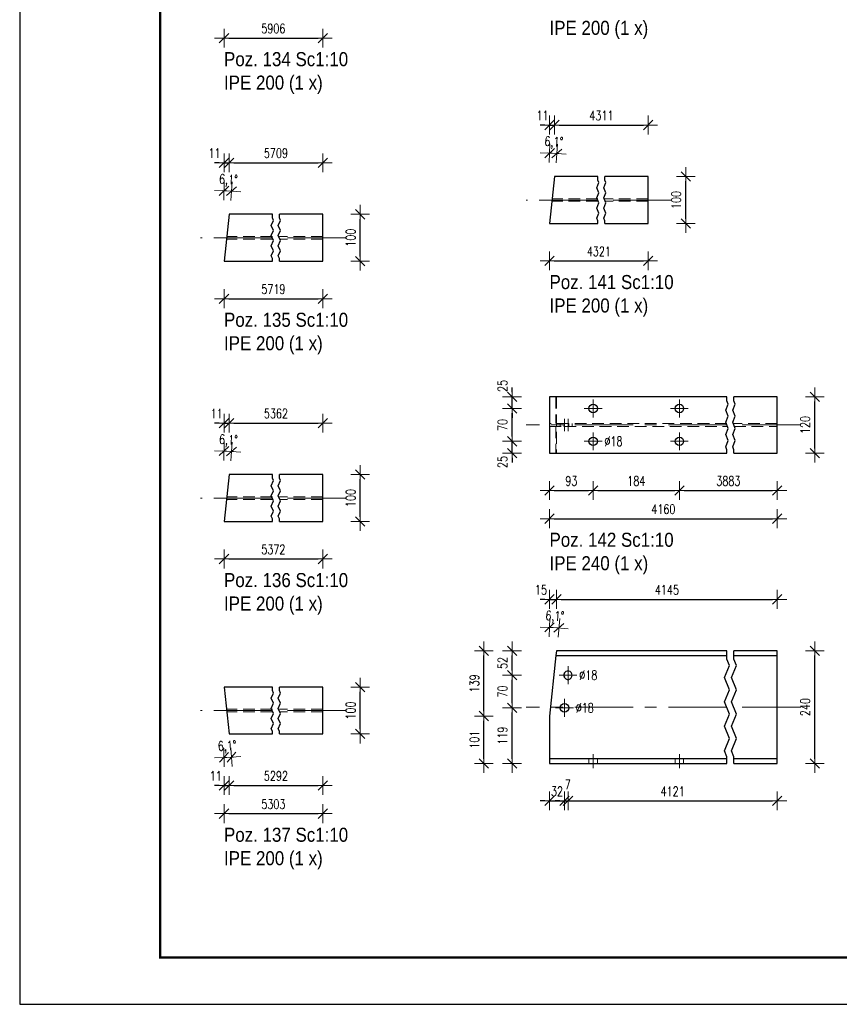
# Model space of a CAD drawing. Header units: millimetres. Extents: x -162 to 500, y 16347 to 16842.
# Tile 1 of 14: x -156 to 19, y 16347 to 16557. Entities that reach past the tile are written whole.
import ezdxf

# ---------------------------------------------------------------- set-up
doc = ezdxf.new("R2010")
doc.units = ezdxf.units.MM
doc.header["$LTSCALE"] = 10
doc.linetypes.add('HIDDEN', pattern=[0.375, 0.25, -0.125])
doc.linetypes.add('MITTE', pattern=[2, 1.25, -0.25, 0.25, -0.25])
doc.layers.get('Defpoints').update_dxf_attribs({"color": 1})
doc.layers.add('_FORMATKA', color=8, linetype='Continuous', plot=False)
for name, color, linetype, lineweight in [('_RAMKA', 7, 'Continuous', 35), ('PS_DIM', 4, 'Continuous', 13), ('PS_Hidden', 2, 'HIDDEN', 9), ('PS_Mid', 5, 'MITTE', 15), ('PS_Shape', 161, 'Continuous', 30), ('PS_SOLID', 7, 'Continuous', 30), ('PS_TEXT', 3, 'Continuous', 18)]:
    doc.layers.add(name, color=color, linetype=linetype, lineweight=lineweight)
doc.styles.add('gil', font='txt', dxfattribs={"width": 0.9})
doc.styles.add('simplex', font='simplex.shx', dxfattribs={"width": 0.75})
doc.dimstyles.new('1_10_PRZ_DS1-LS10', dxfattribs={"dimtxt": 2, "dimasz": 1, "dimexe": 2, "dimexo": 5, "dimgap": 1, "dimtad": 1, "dimdec": 0, "dimlfac": 10, "dimtxsty": 'simplex', "dimblk": 'dimznak', "dimcen": 2, "dimse1": 1, "dimse2": 1, "dimclrt": 3, "dimadec": 1, "dimazin": 0, "dimtfac": 1, "dimtdec": 0, "dimtix": 1, "dimtmove": 2, "dimatfit": 3, "dimldrblk": 'dim-grot', "dimfxl": 1, "dimarcsym": 0})

# ---------------------------------------------------------------- blocks, each defined once
blk = doc.blocks.new('dim-grot')
blk.add_hatch(color=256).paths.add_polyline_path([(0, 0), (-2, 0.5), (-2, -0.5)])
blk.add_lwpolyline([(0, 0), (-2, 0.5), (-2, -0.5), (0, 0)])
blk = doc.blocks.new('dimznak')
at = {"color": 0}
for points in [[(-2, 0), (2, 0)], [(0, 2), (0, -2)]]:
    blk.add_lwpolyline(points, dxfattribs=at)
at = {"color": 2}
blk.add_lwpolyline([(1, 1), (-1, -1)], dxfattribs=at)
blk = doc.blocks.new('*D33')
at = {"layer": 'Defpoints', "color": 0, "transparency": 16777216}
for p in [(-111.72, 16526.14), (-111.72, 16515.14), (-112.79, 16505.14)]:
    blk.add_point(p, dxfattribs=at)
at = {"layer": 'PS_DIM', "color": 0, "lineweight": -2, "transparency": 16777216}
for p, q in [((-113.79, 16526.14), (-114.79, 16526.14)), ((-112.79, 16526.14), (-111.72, 16526.14)), ((-110.72, 16526.14), (-109.72, 16526.14))]:
    blk.add_line(p, q, dxfattribs=at)
blk.add_blockref('dimznak', (-112.79, 16526.14), dxfattribs=at)
at = {"layer": 'PS_DIM', "color": 0, "lineweight": -2, "transparency": 16777216, "rotation": 180}
blk.add_blockref('dimznak', (-111.72, 16526.14), dxfattribs=at)
at = {"layer": 'PS_DIM', "color": 3, "transparency": 16777216, "insert": (-114.84, 16528.18), "char_height": 2, "attachment_point": 5, "style": 'simplex'}
blk.add_mtext('11', dxfattribs=at)
blk = doc.blocks.new('*D37')
at = {"layer": 'Defpoints', "color": 0, "transparency": 16777216}
for p in [(-111.72, 16470.61), (-111.72, 16459.61), (-112.79, 16449.61)]:
    blk.add_point(p, dxfattribs=at)
at = {"layer": 'PS_DIM', "color": 0, "lineweight": -2, "transparency": 16777216}
for p, q in [((-113.79, 16470.61), (-114.79, 16470.61)), ((-112.79, 16470.61), (-111.72, 16470.61)), ((-110.72, 16470.61), (-109.72, 16470.61))]:
    blk.add_line(p, q, dxfattribs=at)
blk.add_blockref('dimznak', (-112.79, 16470.61), dxfattribs=at)
at = {"layer": 'PS_DIM', "color": 0, "lineweight": -2, "transparency": 16777216, "rotation": 180}
blk.add_blockref('dimznak', (-111.72, 16470.61), dxfattribs=at)
at = {"layer": 'PS_DIM', "color": 3, "transparency": 16777216, "insert": (-114.36, 16472.65), "char_height": 2, "attachment_point": 5, "style": 'simplex'}
blk.add_mtext('11', dxfattribs=at)
blk = doc.blocks.new('*D41')
at = {"layer": 'Defpoints', "color": 0, "transparency": 16777216}
for p in [(-112.79, 16414.28), (-111.72, 16404.28), (-111.72, 16393.28)]:
    blk.add_point(p, dxfattribs=at)
at = {"layer": 'PS_DIM', "color": 0, "lineweight": -2, "transparency": 16777216}
for p, q in [((-113.79, 16393.28), (-114.79, 16393.28)), ((-112.79, 16393.28), (-111.72, 16393.28)), ((-110.72, 16393.28), (-109.72, 16393.28))]:
    blk.add_line(p, q, dxfattribs=at)
blk.add_blockref('dimznak', (-112.79, 16393.28), dxfattribs=at)
at = {"layer": 'PS_DIM', "color": 0, "lineweight": -2, "transparency": 16777216, "rotation": 180}
blk.add_blockref('dimznak', (-111.72, 16393.28), dxfattribs=at)
at = {"layer": 'PS_DIM', "color": 3, "transparency": 16777216, "insert": (-114.56, 16395.32), "char_height": 2, "attachment_point": 5, "style": 'simplex'}
blk.add_mtext('11', dxfattribs=at)
blk = doc.blocks.new('*D73')
at = {"layer": 'Defpoints', "color": 0, "transparency": 16777216}
for p in [(-42.25, 16534.19), (-42.25, 16523.19), (-43.32, 16513.19)]:
    blk.add_point(p, dxfattribs=at)
at = {"layer": 'PS_DIM', "color": 0, "lineweight": -2, "transparency": 16777216}
for p, q in [((-44.32, 16534.19), (-45.32, 16534.19)), ((-43.32, 16534.19), (-42.25, 16534.19)), ((-41.25, 16534.19), (-40.25, 16534.19))]:
    blk.add_line(p, q, dxfattribs=at)
blk.add_blockref('dimznak', (-43.32, 16534.19), dxfattribs=at)
at = {"layer": 'PS_DIM', "color": 0, "lineweight": -2, "transparency": 16777216, "rotation": 180}
blk.add_blockref('dimznak', (-42.25, 16534.19), dxfattribs=at)
at = {"layer": 'PS_DIM', "color": 3, "transparency": 16777216, "insert": (-44.8, 16536.23), "char_height": 2, "attachment_point": 5, "style": 'simplex'}
blk.add_mtext('11', dxfattribs=at)
blk = doc.blocks.new('*D80')
at = {"layer": 'Defpoints', "color": 0, "transparency": 16777216}
for p in [(-51.32, 16466.71), (-34, 16466.71), (-43.32, 16464.21)]:
    blk.add_point(p, dxfattribs=at)
at = {"layer": 'PS_DIM', "color": 0, "lineweight": -2, "transparency": 16777216}
for p, q in [((-51.32, 16467.71), (-51.32, 16468.71)), ((-51.32, 16464.21), (-51.32, 16466.71)), ((-51.32, 16463.21), (-51.32, 16462.21))]:
    blk.add_line(p, q, dxfattribs=at)
for p, rotation in [((-51.32, 16466.71), 270), ((-51.32, 16464.21), 90)]:
    blk.add_blockref('dimznak', p, dxfattribs=dict(at, rotation=rotation))
at = {"layer": 'PS_DIM', "color": 3, "transparency": 16777216, "insert": (-53.36, 16462.28), "char_height": 2, "attachment_point": 5, "rotation": 90, "style": 'simplex'}
blk.add_mtext('25', dxfattribs=at)
blk = doc.blocks.new('*D82')
at = {"layer": 'Defpoints', "color": 0, "transparency": 16777216}
for p in [(-51.32, 16476.21), (-43.32, 16476.21), (-34, 16473.71)]:
    blk.add_point(p, dxfattribs=at)
at = {"layer": 'PS_DIM', "color": 0, "lineweight": -2, "transparency": 16777216}
for p, q in [((-51.32, 16477.21), (-51.32, 16478.21)), ((-51.32, 16473.71), (-51.32, 16476.21)), ((-51.32, 16472.71), (-51.32, 16471.71))]:
    blk.add_line(p, q, dxfattribs=at)
for p, rotation in [((-51.32, 16476.21), 270), ((-51.32, 16473.71), 90)]:
    blk.add_blockref('dimznak', p, dxfattribs=dict(at, rotation=rotation))
at = {"layer": 'PS_DIM', "color": 3, "transparency": 16777216, "insert": (-53.36, 16478.54), "char_height": 2, "attachment_point": 5, "rotation": 90, "style": 'simplex'}
blk.add_mtext('25', dxfattribs=at)
blk = doc.blocks.new('*D84')
at = {"layer": 'Defpoints', "color": 0, "transparency": 16777216}
for p in [(-40.12, 16409.86), (-43.32, 16398), (-40.12, 16390)]:
    blk.add_point(p, dxfattribs=at)
at = {"layer": 'PS_DIM', "color": 0, "lineweight": -2, "transparency": 16777216}
for p, q in [((-44.32, 16390), (-45.32, 16390)), ((-43.32, 16390), (-40.12, 16390)), ((-39.12, 16390), (-38.12, 16390))]:
    blk.add_line(p, q, dxfattribs=at)
blk.add_blockref('dimznak', (-43.32, 16390), dxfattribs=at)
at = {"layer": 'PS_DIM', "color": 0, "lineweight": -2, "transparency": 16777216, "rotation": 180}
blk.add_blockref('dimznak', (-40.12, 16390), dxfattribs=at)
at = {"layer": 'PS_DIM', "color": 3, "transparency": 16777216, "insert": (-41.72, 16392.04), "char_height": 2, "attachment_point": 5, "style": 'simplex'}
blk.add_mtext('32', dxfattribs=at)
blk = doc.blocks.new('*D85')
at = {"layer": 'Defpoints', "color": 0, "transparency": 16777216}
for p in [(-39.37, 16416.82), (-40.12, 16409.86), (-39.37, 16390)]:
    blk.add_point(p, dxfattribs=at)
at = {"layer": 'PS_DIM', "color": 0, "lineweight": -2, "transparency": 16777216}
for p, q in [((-41.12, 16390), (-42.12, 16390)), ((-40.12, 16390), (-39.37, 16390)), ((-38.37, 16390), (-37.37, 16390))]:
    blk.add_line(p, q, dxfattribs=at)
blk.add_blockref('dimznak', (-40.12, 16390), dxfattribs=at)
at = {"layer": 'PS_DIM', "color": 0, "lineweight": -2, "transparency": 16777216, "rotation": 180}
blk.add_blockref('dimznak', (-39.37, 16390), dxfattribs=at)
at = {"layer": 'PS_DIM', "color": 3, "transparency": 16777216, "insert": (-39.41, 16393.53), "char_height": 2, "attachment_point": 5, "style": 'simplex'}
blk.add_mtext('7', dxfattribs=at)
blk = doc.blocks.new('*D87')
at = {"layer": 'Defpoints', "color": 0, "transparency": 16777216}
for p in [(-41.84, 16433), (-41.84, 16422), (-43.32, 16398)]:
    blk.add_point(p, dxfattribs=at)
at = {"layer": 'PS_DIM', "color": 0, "lineweight": -2, "transparency": 16777216}
for p, q in [((-44.32, 16433), (-45.32, 16433)), ((-43.32, 16433), (-41.84, 16433)), ((-40.84, 16433), (-39.84, 16433))]:
    blk.add_line(p, q, dxfattribs=at)
blk.add_blockref('dimznak', (-43.32, 16433), dxfattribs=at)
at = {"layer": 'PS_DIM', "color": 0, "lineweight": -2, "transparency": 16777216, "rotation": 180}
blk.add_blockref('dimznak', (-41.84, 16433), dxfattribs=at)
at = {"layer": 'PS_DIM', "color": 3, "transparency": 16777216, "insert": (-45.15, 16435.04), "char_height": 2, "attachment_point": 5, "style": 'simplex'}
blk.add_mtext('15', dxfattribs=at)
blk = doc.blocks.new('*D89')
at = {"layer": 'Defpoints', "color": 0, "transparency": 16777216}
for p in [(-41.98, 16426.96), (-43.32, 16422.08), (-41.84, 16422), (-43.32, 16408.11)]:
    blk.add_point(p, dxfattribs=at)
at = {"layer": 'PS_DIM', "color": 0, "lineweight": -2, "transparency": 16777216}
blk.add_arc((-43.32, 16408.11), 18.9, 86.9383, 86.9682, dxfattribs=at)
for p, rotation in [((-43.32, 16427.01), 178.4841191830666), ((-41.31, 16426.9), 355.4224439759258)]:
    blk.add_blockref('dimznak', p, dxfattribs=dict(at, rotation=rotation))
at = {"layer": 'PS_DIM', "color": 3, "transparency": 16777216, "insert": (-42.2, 16429.17), "char_height": 2, "attachment_point": 5, "rotation": 356.9533, "style": 'simplex'}
blk.add_mtext('6,1°', dxfattribs=at)
blk = doc.blocks.new('*U502')
at = {"layer": '_FORMATKA', "lineweight": -3}
blk.add_lwpolyline([(-650, 0), (0, 0), (0, 420), (-650, 420)], close=True, dxfattribs=at)
at = {"layer": '_RAMKA', "lineweight": -3, "const_width": 0.5}
blk.add_lwpolyline([(-620, 10), (-10, 10), (-10, 410), (-620, 410)], close=True, dxfattribs=at)
blk = doc.blocks.new('*X520')
at = {"color": 3, "style": 'gil', "width": 0.9}
for s, p in [('Poz. 134 Sc1:10', (-112.79, 16546.74)), ('IPE 200 (1 x)', (-112.79, 16541.74))]:
    blk.add_text(s, height=3, dxfattribs=at).set_placement(p)
blk = doc.blocks.new('*X522')
at = {"color": 3, "style": 'gil', "width": 0.9}
for s, p in [('Poz. 135 Sc1:10', (-112.79, 16491.14)), ('IPE 200 (1 x)', (-112.79, 16486.14))]:
    blk.add_text(s, height=3, dxfattribs=at).set_placement(p)
blk = doc.blocks.new('*X523')
at = {"color": 1}
for p, q in [((-102.47, 16514.39), (-102.47, 16515.14)), ((-102.24, 16513.85), (-102.47, 16514.39)), ((-100.97, 16514.39), (-100.97, 16515.14)), ((-100.74, 16513.85), (-100.97, 16514.39)), ((-102.7, 16512.77), (-102.24, 16513.85)), ((-102.24, 16511.68), (-102.7, 16512.77)), ((-101.2, 16512.77), (-100.74, 16513.85)), ((-100.74, 16511.68), (-101.2, 16512.77)), ((-102.7, 16510.6), (-102.24, 16511.68)), ((-102.24, 16509.52), (-102.7, 16510.6)), ((-101.2, 16510.6), (-100.74, 16511.68)), ((-100.74, 16509.52), (-101.2, 16510.6)), ((-102.7, 16508.43), (-102.24, 16509.52)), ((-102.24, 16507.35), (-102.7, 16508.43)), ((-101.2, 16508.43), (-100.74, 16509.52)), ((-100.74, 16507.35), (-101.2, 16508.43)), ((-102.7, 16506.27), (-102.24, 16507.35)), ((-102.47, 16505.72), (-102.7, 16506.27)), ((-101.2, 16506.27), (-100.74, 16507.35)), ((-100.97, 16505.72), (-101.2, 16506.27)), ((-102.47, 16505.14), (-102.47, 16505.72)), ((-100.97, 16505.14), (-100.97, 16505.72))]:
    blk.add_line(p, q, dxfattribs=at)
at = {"layer": 'PS_Hidden', "color": 2, "linetype": 'HIDDEN'}
for p, q in [((-102.47, 16510.42), (-112.22, 16510.42)), ((-91.72, 16510.42), (-100.97, 16510.42)), ((-102.47, 16509.86), (-112.28, 16509.86)), ((-91.72, 16509.86), (-100.97, 16509.86))]:
    blk.add_line(p, q, dxfattribs=at)
at = {"layer": 'PS_Mid', "color": 5, "linetype": 'MITTE'}
for p, q in [((-102.47, 16510.14), (-117.79, 16510.14)), ((-86.72, 16510.14), (-100.97, 16510.14))]:
    blk.add_line(p, q, dxfattribs=at)
at = {"layer": 'PS_SOLID', "color": 7, "linetype": 'Continuous'}
for p, q in [((-111.72, 16515.14), (-112.79, 16505.14)), ((-102.47, 16515.14), (-111.72, 16515.14)), ((-91.72, 16515.14), (-100.97, 16515.14)), ((-91.72, 16505.14), (-91.72, 16515.14)), ((-112.79, 16505.14), (-102.47, 16505.14)), ((-100.97, 16505.14), (-91.72, 16505.14))]:
    blk.add_line(p, q, dxfattribs=at)
blk = doc.blocks.new('*X524')
at = {"color": 3, "style": 'gil', "width": 0.9}
for s, p in [('Poz. 136 Sc1:10', (-112.79, 16435.61)), ('IPE 200 (1 x)', (-112.79, 16430.61))]:
    blk.add_text(s, height=3, dxfattribs=at).set_placement(p)
blk = doc.blocks.new('*X525')
at = {"color": 1}
for p, q in [((-102.47, 16458.87), (-102.47, 16459.61)), ((-100.97, 16458.87), (-100.97, 16459.61)), ((-102.7, 16457.24), (-102.24, 16458.32)), ((-102.24, 16458.32), (-102.47, 16458.87)), ((-101.2, 16457.24), (-100.74, 16458.32)), ((-100.74, 16458.32), (-100.97, 16458.87)), ((-102.24, 16456.16), (-102.7, 16457.24)), ((-102.7, 16455.07), (-102.24, 16456.16)), ((-100.74, 16456.16), (-101.2, 16457.24)), ((-101.2, 16455.07), (-100.74, 16456.16)), ((-102.24, 16453.99), (-102.7, 16455.07)), ((-102.7, 16452.91), (-102.24, 16453.99)), ((-100.74, 16453.99), (-101.2, 16455.07)), ((-101.2, 16452.91), (-100.74, 16453.99)), ((-102.24, 16451.82), (-102.7, 16452.91)), ((-102.7, 16450.74), (-102.24, 16451.82)), ((-100.74, 16451.82), (-101.2, 16452.91)), ((-101.2, 16450.74), (-100.74, 16451.82)), ((-102.47, 16450.2), (-102.7, 16450.74)), ((-102.47, 16449.61), (-102.47, 16450.2)), ((-100.97, 16450.2), (-101.2, 16450.74)), ((-100.97, 16449.61), (-100.97, 16450.2))]:
    blk.add_line(p, q, dxfattribs=at)
at = {"layer": 'PS_Hidden', "color": 2, "linetype": 'HIDDEN'}
for p, q in [((-102.47, 16454.33), (-112.28, 16454.33)), ((-102.47, 16454.89), (-112.22, 16454.89)), ((-91.72, 16454.89), (-100.97, 16454.89)), ((-91.72, 16454.33), (-100.97, 16454.33))]:
    blk.add_line(p, q, dxfattribs=at)
at = {"layer": 'PS_Mid', "color": 5, "linetype": 'MITTE'}
for p, q in [((-102.47, 16454.61), (-117.79, 16454.61)), ((-86.72, 16454.61), (-100.97, 16454.61))]:
    blk.add_line(p, q, dxfattribs=at)
at = {"layer": 'PS_SOLID', "color": 7, "linetype": 'Continuous'}
for p, q in [((-111.72, 16459.61), (-112.79, 16449.61)), ((-102.47, 16459.61), (-111.72, 16459.61)), ((-91.72, 16459.61), (-100.97, 16459.61)), ((-91.72, 16449.61), (-91.72, 16459.61)), ((-112.79, 16449.61), (-102.47, 16449.61)), ((-100.97, 16449.61), (-91.72, 16449.61))]:
    blk.add_line(p, q, dxfattribs=at)
blk = doc.blocks.new('*X526')
at = {"color": 3, "style": 'gil', "width": 0.9}
for s, p in [('Poz. 137 Sc1:10', (-112.79, 16381.28)), ('IPE 200 (1 x)', (-112.79, 16376.28))]:
    blk.add_text(s, height=3, dxfattribs=at).set_placement(p)
blk = doc.blocks.new('*X527')
at = {"color": 1}
for p, q in [((-102.47, 16413.53), (-102.47, 16414.28)), ((-102.24, 16412.99), (-102.47, 16413.53)), ((-100.97, 16413.53), (-100.97, 16414.28)), ((-100.74, 16412.99), (-100.97, 16413.53)), ((-102.7, 16411.91), (-102.24, 16412.99)), ((-102.24, 16410.83), (-102.7, 16411.91)), ((-101.2, 16411.91), (-100.74, 16412.99)), ((-100.74, 16410.83), (-101.2, 16411.91)), ((-102.7, 16409.74), (-102.24, 16410.83)), ((-102.24, 16408.66), (-102.7, 16409.74)), ((-101.2, 16409.74), (-100.74, 16410.83)), ((-100.74, 16408.66), (-101.2, 16409.74)), ((-102.7, 16407.57), (-102.24, 16408.66)), ((-102.24, 16406.49), (-102.7, 16407.57)), ((-101.2, 16407.57), (-100.74, 16408.66)), ((-100.74, 16406.49), (-101.2, 16407.57)), ((-102.7, 16405.41), (-102.24, 16406.49)), ((-102.47, 16404.87), (-102.7, 16405.41)), ((-101.2, 16405.41), (-100.74, 16406.49)), ((-100.97, 16404.87), (-101.2, 16405.41)), ((-102.47, 16404.28), (-102.47, 16404.87)), ((-100.97, 16404.28), (-100.97, 16404.87))]:
    blk.add_line(p, q, dxfattribs=at)
at = {"layer": 'PS_Hidden', "color": 2, "linetype": 'HIDDEN'}
for p, q in [((-102.47, 16409.56), (-112.28, 16409.56)), ((-91.72, 16409.56), (-100.97, 16409.56)), ((-102.47, 16409), (-112.22, 16409)), ((-91.72, 16409), (-100.97, 16409))]:
    blk.add_line(p, q, dxfattribs=at)
at = {"layer": 'PS_Mid', "color": 5, "linetype": 'MITTE'}
for p, q in [((-102.47, 16409.28), (-117.79, 16409.28)), ((-86.72, 16409.28), (-100.97, 16409.28))]:
    blk.add_line(p, q, dxfattribs=at)
at = {"layer": 'PS_SOLID', "color": 7, "linetype": 'Continuous'}
for p, q in [((-102.47, 16414.28), (-112.79, 16414.28)), ((-112.79, 16414.28), (-111.72, 16404.28)), ((-91.72, 16414.28), (-100.97, 16414.28)), ((-91.72, 16404.28), (-91.72, 16414.28)), ((-111.72, 16404.28), (-102.47, 16404.28)), ((-100.97, 16404.28), (-91.72, 16404.28))]:
    blk.add_line(p, q, dxfattribs=at)
blk = doc.blocks.new('*X533')
at = {"color": 3, "style": 'gil', "width": 0.9}
for s, p in [('Poz. 140 Sc1:10', (-43.32, 16558.42)), ('IPE 200 (1 x)', (-43.32, 16553.42))]:
    blk.add_text(s, height=3, dxfattribs=at).set_placement(p)
blk = doc.blocks.new('*X535')
at = {"color": 3, "style": 'gil', "width": 0.9}
for s, p in [('Poz. 141 Sc1:10', (-43.32, 16499.19)), ('IPE 200 (1 x)', (-43.32, 16494.19))]:
    blk.add_text(s, height=3, dxfattribs=at).set_placement(p)
blk = doc.blocks.new('*X536')
at = {"color": 1}
for p, q in [((-33, 16522.44), (-33, 16523.19)), ((-31.5, 16522.44), (-31.5, 16523.19)), ((-33.23, 16520.82), (-32.77, 16521.9)), ((-32.77, 16519.73), (-33.23, 16520.82)), ((-32.77, 16521.9), (-33, 16522.44)), ((-31.73, 16520.82), (-31.27, 16521.9)), ((-31.27, 16519.73), (-31.73, 16520.82)), ((-31.27, 16521.9), (-31.5, 16522.44)), ((-33.23, 16518.65), (-32.77, 16519.73)), ((-32.77, 16517.57), (-33.23, 16518.65)), ((-31.73, 16518.65), (-31.27, 16519.73)), ((-31.27, 16517.57), (-31.73, 16518.65)), ((-33.23, 16516.48), (-32.77, 16517.57)), ((-32.77, 16515.4), (-33.23, 16516.48)), ((-31.73, 16516.48), (-31.27, 16517.57)), ((-31.27, 16515.4), (-31.73, 16516.48)), ((-33.23, 16514.32), (-32.77, 16515.4)), ((-33, 16513.77), (-33.23, 16514.32)), ((-31.73, 16514.32), (-31.27, 16515.4)), ((-31.5, 16513.77), (-31.73, 16514.32)), ((-33, 16513.19), (-33, 16513.77)), ((-31.5, 16513.19), (-31.5, 16513.77))]:
    blk.add_line(p, q, dxfattribs=at)
at = {"layer": 'PS_Hidden', "color": 2, "linetype": 'HIDDEN'}
for p, q in [((-33, 16518.47), (-42.76, 16518.47)), ((-22.25, 16518.47), (-31.5, 16518.47)), ((-33, 16517.91), (-42.82, 16517.91)), ((-22.25, 16517.91), (-31.5, 16517.91))]:
    blk.add_line(p, q, dxfattribs=at)
at = {"layer": 'PS_Mid', "color": 5, "linetype": 'MITTE'}
for p, q in [((-33, 16518.19), (-48.32, 16518.19)), ((-17.25, 16518.19), (-31.5, 16518.19))]:
    blk.add_line(p, q, dxfattribs=at)
at = {"layer": 'PS_SOLID', "color": 7, "linetype": 'Continuous'}
for p, q in [((-42.25, 16523.19), (-43.32, 16513.19)), ((-33, 16523.19), (-42.25, 16523.19)), ((-22.25, 16523.19), (-31.5, 16523.19)), ((-22.25, 16513.19), (-22.25, 16523.19)), ((-43.32, 16513.19), (-33, 16513.19)), ((-31.5, 16513.19), (-22.25, 16513.19))]:
    blk.add_line(p, q, dxfattribs=at)
blk = doc.blocks.new('*X537')
at = {"color": 1}
for p, q in [((-5.72, 16473.37), (-5.17, 16474.67)), ((-5.45, 16475.32), (-5.45, 16476.21)), ((-5.17, 16474.67), (-5.45, 16475.32)), ((-4.22, 16473.37), (-3.67, 16474.67)), ((-3.95, 16475.32), (-3.95, 16476.21)), ((-3.67, 16474.67), (-3.95, 16475.32)), ((-5.17, 16472.07), (-5.72, 16473.37)), ((-3.67, 16472.07), (-4.22, 16473.37)), ((-5.72, 16470.77), (-5.17, 16472.07)), ((-5.17, 16469.47), (-5.72, 16470.77)), ((-4.22, 16470.77), (-3.67, 16472.07)), ((-3.67, 16469.47), (-4.22, 16470.77)), ((-5.72, 16468.17), (-5.17, 16469.47)), ((-5.17, 16466.87), (-5.72, 16468.17)), ((-4.22, 16468.17), (-3.67, 16469.47)), ((-3.67, 16466.87), (-4.22, 16468.17)), ((-5.72, 16465.57), (-5.17, 16466.87)), ((-4.22, 16465.57), (-3.67, 16466.87)), ((-5.45, 16464.92), (-5.72, 16465.57)), ((-5.45, 16464.21), (-5.45, 16464.92)), ((-3.95, 16464.92), (-4.22, 16465.57)), ((-3.95, 16464.21), (-3.95, 16464.92))]:
    blk.add_line(p, q, dxfattribs=at)
at = {"layer": 'PS_Hidden', "color": 2, "linetype": 'HIDDEN'}
for p, q in [((-41.94, 16476.21), (-41.94, 16470.52)), ((-41.84, 16476.21), (-41.84, 16464.21)), ((-5.45, 16470.52), (-43.32, 16470.52)), ((-41.02, 16470.52), (-41.02, 16469.9)), ((-40.27, 16470.52), (-40.27, 16469.9)), ((-39.22, 16469.9), (-39.22, 16470.52)), ((-38.47, 16469.9), (-38.47, 16470.52)), ((5.3, 16470.52), (-3.95, 16470.52)), ((-43.32, 16469.9), (-40.12, 16469.9)), ((-41.94, 16469.9), (-41.94, 16464.21)), ((-40.12, 16469.9), (-5.45, 16469.9)), ((-3.95, 16469.9), (5.3, 16469.9))]:
    blk.add_line(p, q, dxfattribs=at)
at = {"layer": 'PS_Mid', "color": 5, "linetype": 'MITTE'}
for p, q in [((-34, 16475.61), (-34, 16471.81)), ((-15.6, 16475.61), (-15.6, 16471.81)), ((-32.1, 16473.71), (-35.9, 16473.71)), ((-13.7, 16473.71), (-17.5, 16473.71)), ((-5.45, 16470.21), (-48.32, 16470.21)), ((-40.12, 16471.52), (-40.12, 16468.9)), ((-39.37, 16471.52), (-39.37, 16468.9)), ((10.3, 16470.21), (-3.95, 16470.21)), ((-34, 16468.61), (-34, 16464.81)), ((-15.6, 16468.61), (-15.6, 16464.81)), ((-32.1, 16466.71), (-35.9, 16466.71)), ((-13.7, 16466.71), (-17.5, 16466.71))]:
    blk.add_line(p, q, dxfattribs=at)
at = {"layer": 'PS_SOLID', "color": 7, "linetype": 'Continuous'}
for p, q in [((-34, 16476.21), (-43.32, 16476.21)), ((-43.32, 16476.21), (-43.32, 16464.21)), ((-15.6, 16476.21), (-34, 16476.21)), ((-5.45, 16476.21), (-15.6, 16476.21)), ((5.3, 16476.21), (-3.95, 16476.21)), ((5.3, 16464.21), (5.3, 16476.21)), ((-43.32, 16464.21), (-5.45, 16464.21)), ((-3.95, 16464.21), (5.3, 16464.21))]:
    blk.add_line(p, q, dxfattribs=at)
at = {"layer": 'PS_SOLID', "color": 7}
for centre in [(-34, 16473.71), (-15.6, 16473.71), (-34, 16466.71), (-15.6, 16466.71)]:
    blk.add_circle(centre, 0.9, dxfattribs=at)
blk = doc.blocks.new('*X538')
at = {"color": 3, "style": 'gil', "width": 0.9}
for s, p in [('Poz. 142 Sc1:10', (-43.32, 16444.21)), ('IPE 240 (1 x)', (-43.32, 16439.21))]:
    blk.add_text(s, height=3, dxfattribs=at).set_placement(p)
blk = doc.blocks.new('*X539')
at = {"color": 1}
for p, q in [((-5.45, 16420.22), (-5.45, 16422)), ((-3.95, 16420.22), (-3.95, 16422)), ((-4.9, 16418.92), (-5.45, 16420.22)), ((-3.4, 16418.92), (-3.95, 16420.22)), ((-6, 16416.32), (-4.9, 16418.92)), ((-4.5, 16416.32), (-3.4, 16418.92)), ((-4.9, 16413.72), (-6, 16416.32)), ((-3.4, 16413.72), (-4.5, 16416.32)), ((-6, 16411.12), (-4.9, 16413.72)), ((-4.5, 16411.12), (-3.4, 16413.72)), ((-4.9, 16408.52), (-6, 16411.12)), ((-3.4, 16408.52), (-4.5, 16411.12)), ((-6, 16405.92), (-4.9, 16408.52)), ((-4.5, 16405.92), (-3.4, 16408.52)), ((-4.9, 16403.31), (-6, 16405.92)), ((-3.4, 16403.31), (-4.5, 16405.92)), ((-6, 16400.71), (-4.9, 16403.31)), ((-4.5, 16400.71), (-3.4, 16403.31)), ((-5.45, 16399.41), (-6, 16400.71)), ((-5.45, 16398), (-5.45, 16399.41)), ((-3.95, 16399.41), (-4.5, 16400.71)), ((-3.95, 16398), (-3.95, 16399.41))]:
    blk.add_line(p, q, dxfattribs=at)
at = {"layer": 'PS_Hidden', "color": 2, "linetype": 'HIDDEN'}
for p, q in [((-43.32, 16408.11), (-43.32, 16398.98)), ((-43.32, 16398), (-43.32, 16398.98)), ((-34.9, 16398.98), (-34.9, 16398)), ((-33.1, 16398), (-33.1, 16398.98)), ((-16.5, 16398.98), (-16.5, 16398)), ((-14.7, 16398), (-14.7, 16398.98))]:
    blk.add_line(p, q, dxfattribs=at)
at = {"layer": 'PS_Mid', "color": 5, "linetype": 'MITTE'}
for p, q in [((-39.37, 16418.72), (-39.37, 16414.92)), ((-37.47, 16416.82), (-41.27, 16416.82)), ((-40.12, 16411.76), (-40.12, 16407.96)), ((-5.45, 16410), (-48.32, 16410)), ((-38.22, 16409.86), (-42.02, 16409.86)), ((10.3, 16410), (-3.95, 16410)), ((-34, 16397), (-34, 16399.98)), ((-34, 16397), (-34, 16399.98)), ((-15.6, 16397), (-15.6, 16399.98)), ((-15.6, 16397), (-15.6, 16399.98))]:
    blk.add_line(p, q, dxfattribs=at)
at = {"layer": 'PS_SOLID', "color": 7, "linetype": 'Continuous'}
for p, q in [((-41.84, 16422), (-41.94, 16421.02)), ((-5.45, 16422), (-41.84, 16422)), ((5.3, 16422), (-3.95, 16422)), ((5.3, 16421.02), (5.3, 16422)), ((-41.94, 16421.02), (-43.32, 16408.11)), ((-41.94, 16421.02), (-5.45, 16421.02)), ((-3.95, 16421.02), (5.3, 16421.02)), ((5.3, 16398.98), (5.3, 16421.02)), ((-40.12, 16417.31), (-39.82, 16417.6)), ((-40.15, 16417.27), (-40.12, 16417.31)), ((-40.12, 16416.34), (-40.15, 16416.37)), ((-39.82, 16416.04), (-40.12, 16416.34)), ((-43.32, 16408.11), (-43.32, 16398.98)), ((-5.45, 16398.98), (-43.32, 16398.98)), ((-43.32, 16398.98), (-43.32, 16398)), ((5.3, 16398.98), (-3.95, 16398.98)), ((5.3, 16398), (5.3, 16398.98)), ((-43.32, 16398), (-34, 16398)), ((-34, 16398), (-15.6, 16398)), ((-15.6, 16398), (-5.45, 16398)), ((-3.95, 16398), (5.3, 16398))]:
    blk.add_line(p, q, dxfattribs=at)
at = {"layer": 'PS_SOLID', "color": 7}
blk.add_circle((-40.12, 16409.86), 0.9, dxfattribs=at)
at = {"layer": 'PS_SOLID'}
for start, end in [(240, 120), (150, 210)]:
    blk.add_arc((-39.37, 16416.82), 0.9, start, end, dxfattribs=at)

msp = doc.modelspace()

# ---------------------------------------------------------------- block references
at = {"layer": 'PS_DIM'}
msp.add_blockref('*U502', (493.6, 16346.61), dxfattribs=at)
for p, rotation in [((-43.32, 16528.19), 178.09093747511), ((-41.73, 16528.11), 355.8170597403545), ((-112.79, 16520.15), 178.0909374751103), ((-111.19, 16520.06), 355.8170597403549), ((-112.79, 16464.62), 178.0909374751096), ((-111.19, 16464.53), 355.8170597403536), ((-112.79, 16399.27), 181.9099252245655), ((-111.19, 16399.36), 4.182077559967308)]:
    msp.add_blockref('dimznak', p, dxfattribs=dict(at, rotation=rotation))
at = {"layer": 'PS_Shape', "color": 66}
for name in ['*X536', '*X523', '*X537', '*X525', '*X539', '*X527']:
    msp.add_blockref(name, (0, 0), dxfattribs=at)
at = {"layer": 'PS_TEXT'}
for name in ['*X533', '*X520', '*X535', '*X522', '*X538', '*X524', '*X526']:
    msp.add_blockref(name, (0, 0), dxfattribs=at)

# ---------------------------------------------------------------- texts
at = {"layer": 'PS_DIM', "color": 3, "char_height": 2, "attachment_point": 5, "style": 'simplex'}
for insert, rotation in [((-42.41, 16530.36), 356.954), ((-111.87, 16522.31), 356.954), ((-111.87, 16466.78), 356.954), ((-112.11, 16401.48), 3.046)]:
    msp.add_mtext('6,1°', dxfattribs=dict(at, insert=insert, rotation=rotation))
at = {"layer": 'PS_DIM', "char_height": 2, "attachment_point": 4, "style": 'simplex'}
for insert in [(-31.6, 16466.71), (-36.97, 16416.82), (-37.72, 16409.86)]:
    msp.add_mtext('\\A1;%%c18', dxfattribs=dict(at, insert=insert))

# ---------------------------------------------------------------- dimensions: what is measured, and where the dimension line sits
at = {"layer": 'PS_DIM'}
for base, p1, p2, location, text in [((-91.72, 16552.74), (-112.79, 16569.74), (-91.72, 16569.74), (-102.25, 16554.78), '5906'), ((-22.25, 16534.19), (-42.25, 16523.19), (-22.25, 16513.19), (-32.25, 16536.23), '4311'), ((-91.72, 16526.14), (-111.72, 16515.14), (-91.72, 16505.14), (-101.72, 16528.18), '5709'), ((-22.25, 16505.19), (-43.32, 16513.19), (-22.25, 16513.19), (-32.79, 16507.23), '4321'), ((-91.72, 16497.14), (-112.79, 16505.14), (-91.72, 16505.14), (-102.25, 16499.18), '5719'), ((-91.72, 16470.61), (-111.72, 16459.61), (-91.72, 16449.61), (-101.72, 16472.65), '5362'), ((5.3, 16456.21), (-15.6, 16466.71), (5.3, 16464.21), (-5.15, 16458.25), '3883'), ((5.3, 16450.21), (-43.32, 16464.21), (5.3, 16464.21), (-19.01, 16452.25), '4160'), ((-91.72, 16441.61), (-112.79, 16449.61), (-91.72, 16449.61), (-102.25, 16443.65), '5372'), ((5.3, 16433), (-41.84, 16422), (5.3, 16398), (-18.27, 16435.04), '4145'), ((5.3, 16390), (-39.37, 16416.82), (5.3, 16398), (-17.03, 16392.04), '4121'), ((-91.72, 16387.28), (-112.79, 16404.28), (-91.72, 16404.28), (-102.25, 16389.32), '5303'), ((-91.72, 16393.28), (-111.72, 16404.28), (-91.72, 16404.28), (-101.72, 16395.32), '5292')]:
    msp.add_linear_dim(base=base, p1=p1, p2=p2, location=location, text=text, dimstyle='1_10_PRZ_DS1-LS10', dxfattribs=at).render()
for base, p1, p2, picture, middle in [((-42.25, 16534.19), (-43.32, 16513.19), (-42.25, 16523.19), '*D73', (-44.8, 16536.23)), ((-111.72, 16526.14), (-112.79, 16505.14), (-111.72, 16515.14), '*D33', (-114.84, 16528.18)), ((-111.72, 16470.61), (-112.79, 16449.61), (-111.72, 16459.61), '*D37', (-114.36, 16472.65)), ((-41.84, 16433), (-43.32, 16398), (-41.84, 16422), '*D87', (-45.15, 16435.04)), ((-39.3731, 16390.0016), (-40.1162, 16409.8625), (-39.3731, 16416.823), '*D85', (-39.4093, 16393.5311)), ((-111.72, 16393.28), (-112.79, 16414.28), (-111.72, 16404.28), '*D41', (-114.56, 16395.32)), ((-40.12, 16390), (-43.32, 16398), (-40.12, 16409.86), '*D84', (-41.72, 16392.04))]:
    dim = msp.add_linear_dim(base=base, p1=p1, p2=p2, dimstyle='1_10_PRZ_DS1-LS10', dxfattribs=at)
    dim.commit()
    dim.dimension.update_dxf_attribs({"geometry": picture, "text_midpoint": middle, "dimtype": 128})
for base, p1, p2, location in [((-14.25, 16523.19), (-22.25, 16513.19), (-22.25, 16523.19), (-16.29, 16518.19)), ((-83.72, 16515.14), (-91.72, 16505.14), (-91.72, 16515.14), (-85.76, 16510.14)), ((13.3, 16476.21), (5.3, 16464.21), (5.3, 16476.21), (11.26, 16470.21)), ((-51.32, 16473.71), (-34, 16466.71), (-34, 16473.71), (-53.36, 16470.21)), ((-83.72, 16459.61), (-91.72, 16449.61), (-91.72, 16459.61), (-85.76, 16454.61)), ((-57.32, 16422), (-43.32, 16408.11), (-41.84, 16422), (-59.36, 16415.06)), ((-51.32, 16422), (-39.37, 16416.82), (-43.32, 16422), (-53.36, 16419.41)), ((13.3, 16422), (5.3, 16398), (5.3, 16422), (11.26, 16410)), ((-51.32, 16416.82), (-40.12, 16409.86), (-39.37, 16416.82), (-53.36, 16413.34)), ((-83.72, 16414.28), (-91.72, 16404.28), (-91.72, 16414.28), (-85.76, 16409.28)), ((-51.32, 16409.86), (-43.32, 16398), (-40.12, 16409.86), (-53.36, 16403.93)), ((-57.32, 16408.11), (-43.32, 16398), (-43.32, 16408.11), (-59.36, 16403.06))]:
    msp.add_linear_dim(base=base, p1=p1, p2=p2, angle=90, location=location, dimstyle='1_10_PRZ_DS1-LS10', dxfattribs=at).render()
for base, p1, p2, picture, middle in [((-51.32, 16476.21), (-34, 16473.71), (-43.32, 16476.21), '*D82', (-53.36, 16478.54)), ((-51.32, 16466.71), (-43.32, 16464.21), (-34, 16466.71), '*D80', (-53.36, 16462.28))]:
    dim = msp.add_linear_dim(base=base, p1=p1, p2=p2, angle=90, dimstyle='1_10_PRZ_DS1-LS10', dxfattribs=at)
    dim.commit()
    dim.dimension.update_dxf_attribs({"geometry": picture, "text_midpoint": middle, "dimtype": 128})
for base, p1, p2, location in [((-34, 16456.21), (-43.32, 16464.21), (-34, 16466.71), (-38.66, 16458.25)), ((-15.6, 16456.21), (-34, 16466.71), (-15.6, 16466.71), (-24.8, 16458.25))]:
    msp.add_linear_dim(base=base, p1=p1, p2=p2, location=location, dimstyle='1_10_PRZ_DS1-LS10', dxfattribs=at).render()
dim = msp.add_angular_dim_3p(base=(-41.98, 16426.96), center=(-43.32, 16408.11), p1=(-41.84, 16422), p2=(-43.32, 16422.08), dimstyle='1_10_PRZ_DS1-LS10', dxfattribs=at)
dim.commit()
dim.dimension.update_dxf_attribs({"geometry": '*D89', "text_midpoint": (-42.2, 16429.17)})

doc.saveas('drawing.dxf')
